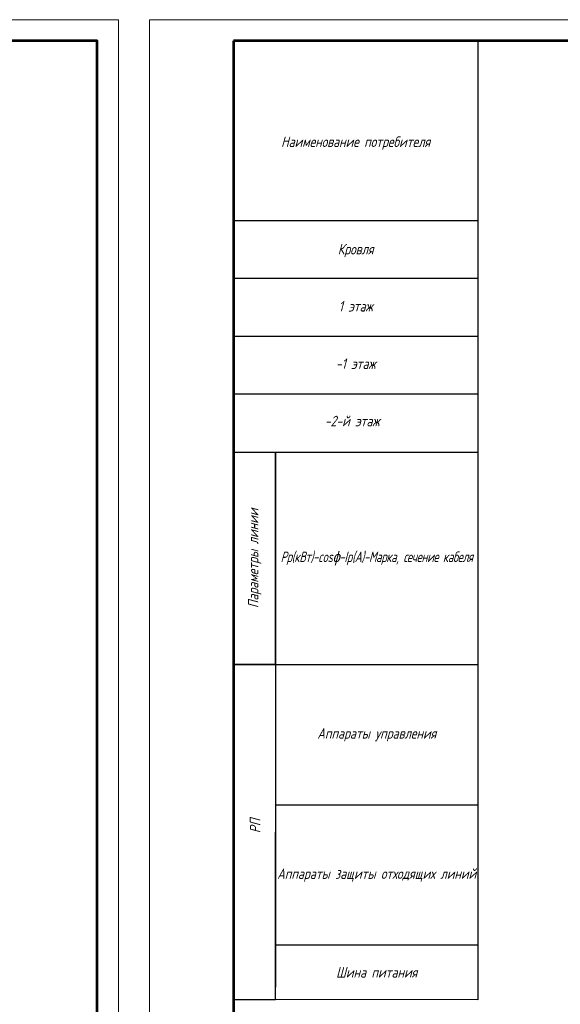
# Model space of a CAD drawing. Header units: millimetres. Extents: x -101899 to 582947, y -77476 to 345289.
# Tile 72 of 100: x 120236 to 133092, y 127936 to 151348. Entities that reach past the tile are written whole.
import ezdxf

# ---------------------------------------------------------------- set-up
doc = ezdxf.new("R2010")
doc.units = ezdxf.units.MM
doc.layers.add('текст', color=7, linetype='Continuous', lineweight=20)
doc.layers.add('ФОРМАТ', color=7, linetype='Continuous', lineweight=18)
doc.styles.add('_ЕСКД', font='cs_gost2304.shx', dxfattribs={"oblique": 15, "height": 2.5})
doc.styles.add('ЕСКД', font='cs_gost2304.shx', dxfattribs={"oblique": 15, "height": 2.5})

# ---------------------------------------------------------------- blocks, each defined once
blk = doc.blocks.new('*U34')
at = {"layer": 'ФОРМАТ'}
blk.add_lwpolyline([(1188, 420), (1188, 0), (0, 0), (0, 420)], close=True, dxfattribs=at)
at = {"layer": 'ФОРМАТ', "lineweight": 53}
blk.add_lwpolyline([(20, 415), (20, 5), (1183, 5), (1183, 415)], close=True, dxfattribs=at)
blk = doc.blocks.new('*U158')
at = {"layer": 'ФОРМАТ'}
blk.add_lwpolyline([(1485, 420), (1485, 0), (0, 0), (0, 420)], close=True, dxfattribs=at)
at = {"layer": 'ФОРМАТ', "lineweight": 53}
blk.add_lwpolyline([(20, 415), (20, 5), (1480, 5), (1480, 415)], close=True, dxfattribs=at)

msp = doc.modelspace()

# ---------------------------------------------------------------- linework, layer by layer
for p, q in [((126320.1, 136012.2), (131130.3, 136012.2)), ((126321.2, 132677.6), (126321.2, 128342.1))]:
    msp.add_line(p, q)
for points in [[(125321.7, 150848.2), (131127.9, 150848.2), (131127.9, 145190.5), (125321.7, 145190.5)], [(125323.4, 128053.5), (126320.7, 128051.9), (126326.3, 136013.7), (125327.9, 136013.7)]]:
    msp.add_lwpolyline(points, close=True)
for points in [[(131127.9, 146565.5), (125321.7, 146565.5)], [(131127.9, 145190.5), (131127.9, 128044.7), (126320.7, 128048.1)], [(125323.4, 141066.2), (125321.7, 144481.8)], [(131127.9, 143815.5), (125321.7, 143815.5)], [(131127.9, 142440.5), (125321.7, 142440.5)], [(125321.7, 141065.5), (131127.9, 141065.5)], [(125323.4, 141066.2), (125323.4, 136014.5), (126320.7, 136013), (126321.8, 141066.2)], [(126321.2, 141066.2), (126321.2, 136013)], [(126323.6, 132677.6), (126323.6, 136013)], [(126320.1, 132676.8), (131130.3, 132676.8)], [(131127.9, 129341.4), (126320.1, 129341.4)]]:
    msp.add_lwpolyline(points)

# ---------------------------------------------------------------- block references
at = {"color": 114, "true_color": 0x139b48, "xscale": 100, "yscale": 100, "zscale": 100}
for name, p in [('*U34', (3782.1, 109347.8)), ('*U158', (123321.7, 109347.8))]:
    msp.add_blockref(name, p, dxfattribs=at)

# ---------------------------------------------------------------- texts
at = {"layer": 'текст', "char_height": 250, "attachment_point": 5}
for s, insert, width, style in [('Наименование потребителя', (128224.5, 148412.8), 5806.697, 'ЕСКД'), ('Кровля', (128224.8, 145857.3), 5806.142, '_ЕСКД'), ('1 этаж', (128224.8, 144534.1), 5806.142, '_ЕСКД'), ('-1 этаж', (128224.8, 143168.4), 5806.142, '_ЕСКД'), ('-2-й этаж', (128140.4, 141805.2), 1863.057, 'ЕСКД'), ('\\pxi0.00721;{\\W0.9;\\T0.95;Рр(кВт)-cos\\fISOCPEUR|b0|i0|c204|p34;ɸ\\Fcs_gost2304|c204;-Ip(А)-Марка, сечение кабеля}', (128724.3, 138538.9), 4807.2, 'ЕСКД'), ('Аппараты управления', (128726.4, 134344.5), 4807.754, 'ЕСКД'), ('Аппараты защиты отходящих линий', (128724, 131009.1), 4807.754, 'ЕСКД'), ('Шина питания', (128724, 128696.7), 4807.754, 'ЕСКД')]:
    msp.add_mtext(s, dxfattribs=dict(at, insert=insert, width=width, style=style))
at = {"layer": 'текст', "char_height": 250, "attachment_point": 5, "rotation": 90, "style": 'ЕСКД'}
for s, insert, width in [('Параметры линии', (125822.3, 138540), 5052.499), ('РП', (125834.2, 132177.5), 7670.878)]:
    msp.add_mtext(s, dxfattribs=dict(at, insert=insert, width=width))

doc.saveas('drawing.dxf')
